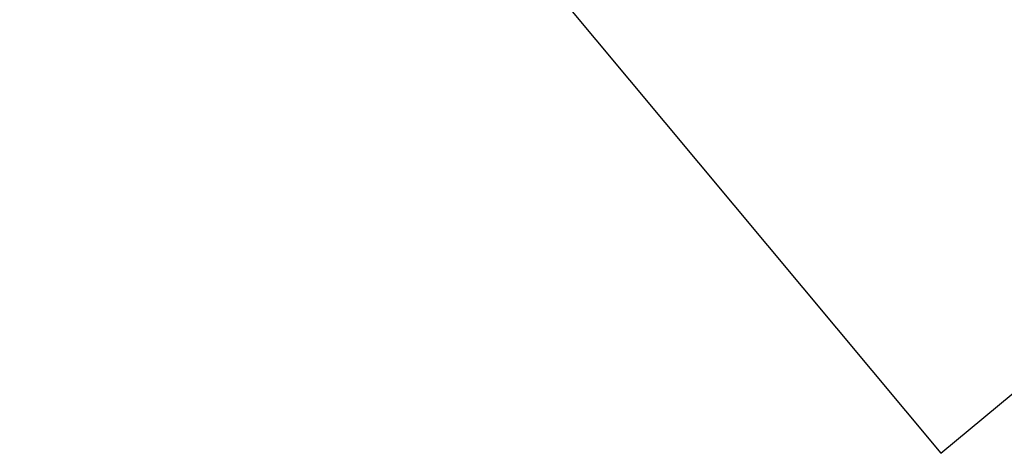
# Model space of a CAD drawing. Extents: x 448150 to 449332, y 437108 to 438384.
# Tile 2 of 46: x 448568 to 448897, y 437108 to 437253. Entities that reach past the tile are written whole.
import ezdxf

# ---------------------------------------------------------------- set-up
doc = ezdxf.new("R2010")
doc.units = 0
doc.header["$LTSCALE"] = 2
doc.header["$MEASUREMENT"] = 0
doc.linetypes.add('AUSGEZOGEN', pattern=[0])
doc.linetypes.add('STRICHPT-X3', pattern=[3, 1.5, -0.75, 0, -0.75])
doc.layers.get('0').update_dxf_attribs({"linetype": 'AUSGEZOGEN'})
for name, color, linetype in [('ACHSE', 250, 'STRICHPT-X3'), ('FBR', 8, 'CONTINUOUS'), ('Planeinteilung', 6, 'CONTINUOUS'), ('SCHLITZRINNE', 8, 'AUSGEZOGEN')]:
    doc.layers.add(name, color=color, linetype=linetype)

# ---------------------------------------------------------------- blocks, each defined once
blk = doc.blocks.new('1135594')
for p, q in [((1135, 0), (1135, 594)), ((0, 0), (1135, 0))]:
    blk.add_line(p, q)

msp = doc.modelspace()

# ---------------------------------------------------------------- hatches: boundary and pattern name
at = {"layer": 'SCHLITZRINNE'}
h = msp.add_hatch(dxfattribs=at)
h.set_pattern_fill('_USER', color=256, scale=1.5, angle=45, style=0, pattern_type=0)
h.set_pattern_definition([(0.19809, (448696.2442, 437758.0261), (-0.005186, 1.499991), [])])
edge = h.paths.add_edge_path()
edge.add_arc((450103.94, 439168.64), 1992.85, 225.25393, 225.3265)
edge.add_arc((450104.38, 439169.08), 1993.47, 225.3265, 225.68551)
edge.add_arc((450114.11, 439179.05), 2007.4, 225.68551, 226.04327)
edge.add_arc((450116.37, 439181.4), 2010.66, 226.04327, 226.40034)
edge.add_arc((450108.35, 439172.97), 1999.02, 226.40034, 226.75845)
edge.add_arc((450107.36, 439171.92), 1997.58, 226.75845, 227.1169)
edge.add_arc((450114.22, 439179.31), 2007.66, 227.1169, 227.47445)
edge.add_arc((450112.04, 439176.93), 2004.44, 227.47445, 227.83238)
edge.add_arc((450107.82, 439172.27), 1998.16, 227.83238, 228.19088)
edge.add_arc((450107.66, 439172.09), 1997.92, 228.19088, 228.54975)
edge.add_arc((450107.03, 439171.38), 1996.96, 228.54975, 228.9087)
edge.add_arc((450111.57, 439176.59), 2003.87, 228.9087, 229.26596)
edge.add_arc((450119.09, 439185.32), 2015.39, 229.26596, 229.6222)
edge.add_arc((450115.13, 439180.66), 2009.28, 229.6222, 229.97992)
edge.add_arc((450101.81, 439164.79), 1988.56, 229.97992, 230.3395)
edge.add_arc((450135.91, 439205.92), 2041.98, 230.3395, 230.69914)
edge.add_arc((450015.79, 439059.17), 1852.34, 230.69914, 231.07675)
edge.add_arc((450440.04, 439584.51), 2527.6, 231.07675, 231.41321)
edge.add_arc((449605.18, 438538.21), 1189.04, 231.41321, 231.90377)
edge.add_arc((451876.6, 441435.45), 4870.53, 231.90377, 232.05412)
edge.add_arc((449764.39, 438726.67), 1435.57, 232.05412, 232.33105)
edge.add_arc((663048.57, 714993.47), 350453.47, 232.3310515, 232.3318237)
edge.add_arc((452105.71, 441751.77), 5260.88, 232.33184, 232.33814)
edge.add_arc((1083717.78, 1260087.56), 1038995.51, 232.33813988, 232.33882921)
edge.add_arc((362297.75, 325361.77), 141749.67, 52.3359582, 52.3410109, ccw=False)
edge.add_arc((130991.07, 25697.41), 520301.52, 52.3345817, 52.3359582, ccw=False)
edge.add_arc((597397.74, 629905.02), 242982.19, 232.3337962, 232.3367437)
edge.add_arc((1091510.3, 1270060.01), 1051651.24, 232.33674373, 232.33742474)
edge.add_arc((63904.41, -61307.14), 630166.93, 52.33651599, 52.33765249, ccw=False)
edge.add_line((448950.68, 437541.27), (448965.93, 437529.5))
edge.add_arc((450103.94, 439168.64), 1993.35, 225.25393, 225.3265)
edge.add_arc((450104.38, 439169.08), 1993.97, 225.3265, 225.63581)
h = msp.add_hatch(dxfattribs=at)
h.set_pattern_fill('_USER', color=256, scale=1.5, angle=45, style=0, pattern_type=0)
h.set_pattern_definition([(5.43336, (448830.8072, 437635.437), (-0.142032, 1.4932605), [])])
edge = h.paths.add_edge_path()
edge.add_arc((450115.13, 439180.66), 2009.78, 229.70284, 229.97992)
edge.add_arc((450101.81, 439164.79), 1989.06, 229.97992, 230.3395)
edge.add_arc((450135.91, 439205.92), 2042.48, 230.3395, 230.69914)
edge.add_arc((450015.79, 439059.17), 1852.84, 230.69914, 231.07675)
edge.add_arc((450440.04, 439584.51), 2528.1, 231.07675, 231.21142)
edge.add_arc((450103.94, 439168.64), 1992.85, 225.25393, 225.3265)
edge.add_arc((450104.38, 439169.08), 1993.47, 225.3265, 225.68551)
edge.add_arc((450114.11, 439179.05), 2007.4, 225.68551, 226.04327)
edge.add_arc((450116.37, 439181.4), 2010.66, 226.04327, 226.40034)
edge.add_arc((450108.35, 439172.97), 1999.02, 226.40034, 226.75845)
edge.add_arc((450107.36, 439171.92), 1997.58, 226.75845, 227.1169)
edge.add_arc((450114.22, 439179.31), 2007.66, 227.1169, 227.47445)
edge.add_arc((450112.04, 439176.93), 2004.44, 227.47445, 227.83238)
edge.add_arc((450107.82, 439172.27), 1998.16, 227.83238, 228.19088)
edge.add_arc((450107.66, 439172.09), 1997.92, 228.19088, 228.54975)
edge.add_arc((450107.03, 439171.38), 1996.96, 228.54975, 228.9087)
edge.add_arc((450111.57, 439176.59), 2003.87, 228.9087, 229.26596)
edge.add_arc((450119.09, 439185.32), 2015.39, 229.26596, 229.6222)
edge.add_arc((450115.13, 439180.66), 2009.28, 229.6222, 229.97992)
edge.add_arc((450101.81, 439164.79), 1988.56, 229.97992, 230.3395)
edge.add_arc((450135.91, 439205.92), 2041.98, 230.3395, 230.69914)
edge.add_arc((450015.79, 439059.17), 1852.34, 230.69914, 231.07675)
edge.add_arc((450440.04, 439584.51), 2527.6, 231.07675, 231.41321)
edge.add_arc((449605.18, 438538.21), 1189.04, 231.41321, 231.90377)
edge.add_arc((451876.6, 441435.45), 4870.53, 231.90377, 232.05412)
edge.add_arc((449764.39, 438726.67), 1435.57, 232.05412, 232.33105)
edge.add_arc((663048.57, 714993.47), 350453.47, 232.3310515, 232.3318237)
edge.add_arc((452105.71, 441751.77), 5260.88, 232.33184, 232.33814)
edge.add_arc((1083717.78, 1260087.56), 1038995.51, 232.33813988, 232.33882921)
edge.add_arc((362297.75, 325361.77), 141749.67, 52.3359582, 52.3410109, ccw=False)
edge.add_arc((130991.07, 25697.41), 520301.52, 52.3345817, 52.3359582, ccw=False)
edge.add_arc((597397.74, 629905.02), 242982.19, 232.3337962, 232.3367437)
edge.add_arc((1091510.3, 1270060.01), 1051651.24, 232.33674373, 232.33742474)
edge.add_arc((63904.41, -61307.14), 630166.93, 52.33651599, 52.33765249, ccw=False)
edge.add_line((448950.68, 437541.27), (448965.93, 437529.5))

# ---------------------------------------------------------------- linework, layer by layer
at = {"layer": 'ACHSE'}
msp.add_lwpolyline([(448892.53, 437588.68, 0.000003), (448902.42, 437581.04, -0.000022), (448912.32, 437573.41, -0.000006), (448922.22, 437565.77, 0.000013), (448932.11, 437558.13, 0.000003), (448942.01, 437550.49, -0.000005), (448951.9, 437542.85, -0.000002), (448981.59, 437519.94, 0.000001), (449011.27, 437497.03, 0), (449049.14, 437467.8, 0), (449090.43, 437435.92, 0.000002), (449130.01, 437405.37, -0.000003), (449169.59, 437374.82, -0.000001), (449183.7, 437363.93, 0.000004)], format="xyb", dxfattribs=at)
at = {"layer": 'FBR'}
for points in [[(448893.75, 437590.26, 0.000003), (448903.65, 437582.63, -0.000022), (448913.54, 437574.99, -0.000006), (448923.44, 437567.35, 0.000013), (448933.33, 437559.71, 0.000003), (448943.23, 437552.07, -0.000005), (448953.12, 437544.44, -0.000002), (448982.81, 437521.52), (449012.49, 437498.61), (449035.23, 437481.06), (449050.36, 437469.38), (449091.65, 437437.51, 0.000002), (449131.24, 437406.96, -0.000003), (449170.82, 437376.41, -0.000001), (449185.28, 437365.24, -0.000001)], [(448881.99, 437575.03, 0.000003), (448891.88, 437567.39, -0.000022), (448901.78, 437559.75, -0.000006), (448911.67, 437552.11, 0.000013), (448921.57, 437544.47, 0.000003), (448931.46, 437536.84, -0.000005), (448941.36, 437529.2, -0.000002), (448971.05, 437506.29), (449000.73, 437483.37), (449002.07, 437482.34)]]:
    msp.add_lwpolyline(points, format="xyb", dxfattribs=at)
at = {"layer": 'SCHLITZRINNE'}
msp.add_lwpolyline([(448891.31, 437587.1, 0.000003), (448901.2, 437579.46, -0.000022), (448911.1, 437571.82, -0.000006), (448920.99, 437564.18, 0.000013), (448930.89, 437556.55, 0.000003), (448940.78, 437548.91, -0.000005), (448950.68, 437541.27, -0.000001), (448965.93, 437529.5, 0.000001)], format="xyb", dxfattribs=at)

# ---------------------------------------------------------------- block references
at = {"layer": 'Planeinteilung', "linetype": 'Continuous', "rotation": 309.7713901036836}
msp.add_blockref('1135594', (448149.7, 437980.02), dxfattribs=at)

doc.saveas('drawing.dxf')
